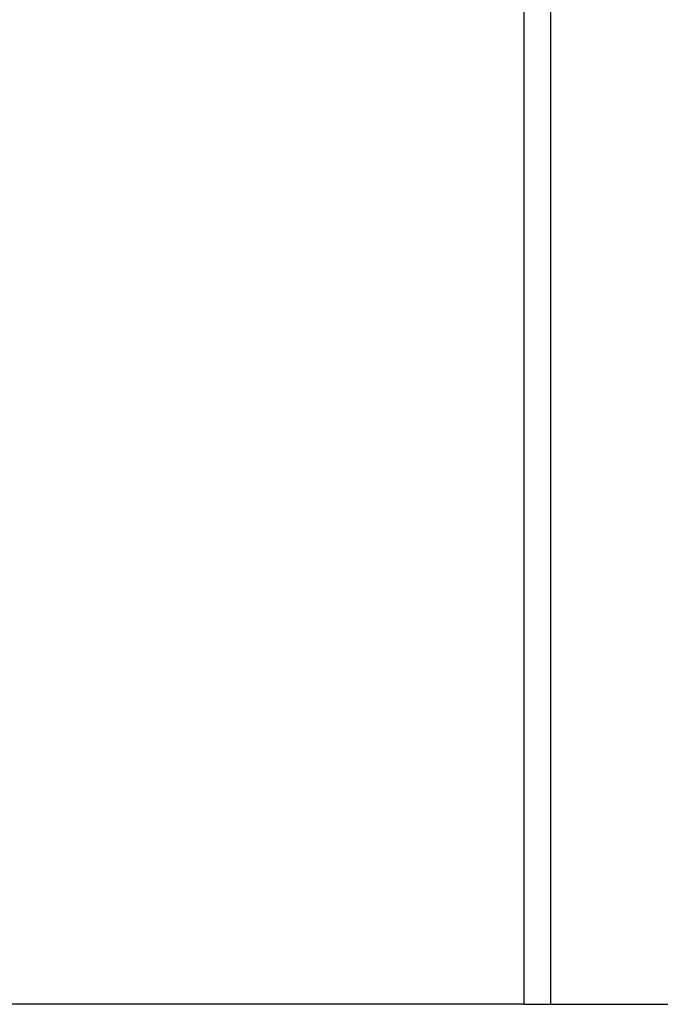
# Model space of a CAD drawing. Header units: millimetres. Extents: x 0 to 420, y 0 to 297.
# Tile 53 of 65: x 290.41 to 293.4, y 215.83 to 220.43. Entities that reach past the tile are written whole.
import ezdxf

# ---------------------------------------------------------------- set-up
doc = ezdxf.new("R2010")
doc.units = ezdxf.units.MM

msp = doc.modelspace()

# ---------------------------------------------------------------- linework, layer by layer
at = {"color": 7, "linetype": 'Continuous', "lineweight": 25}
for p, q in [((292.76566, 233.2057), (292.76566, 215.8307)), ((292.89066, 233.2057), (292.89066, 215.8307)), ((292.76566, 215.8307), (287.54066, 215.8307)), ((292.76566, 215.8307), (292.89066, 215.8307)), ((292.89066, 215.8307), (293.68316, 215.8307))]:
    msp.add_line(p, q, dxfattribs=at)

doc.saveas('drawing.dxf')
